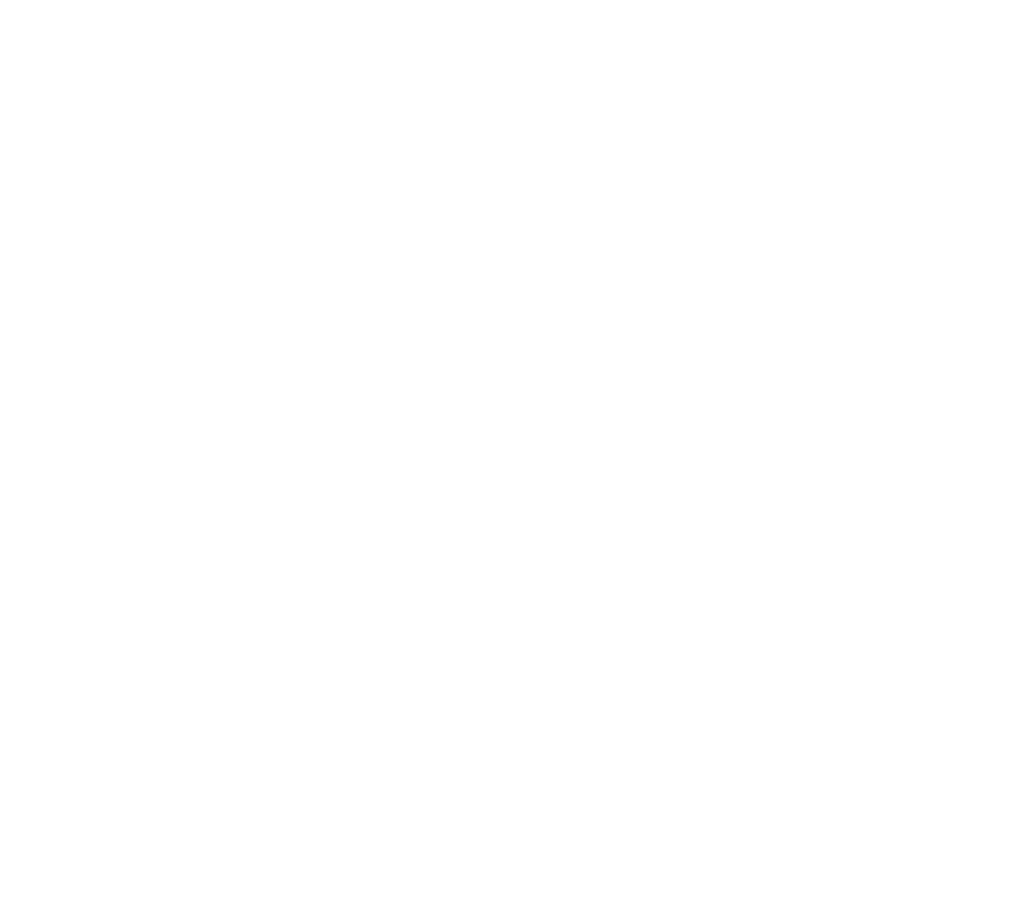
# Model space of a CAD drawing. Header units: millimetres. Extents: x 1527433 to 14789979, y -245576 to 11310.
# Tile 5 of 135: x 1802498 to 1815759, y -230309 to -218409. Entities that reach past the tile are written whole.
import ezdxf

# ---------------------------------------------------------------- set-up
doc = ezdxf.new("R2010")
doc.units = ezdxf.units.MM
doc.styles.get("Standard").update_dxf_attribs({"font": 'isocpeur.ttf', "height": 250})
doc.styles.add('V@ler@Live', font='isocpeui.ttf')

msp = doc.modelspace()

# ---------------------------------------------------------------- texts
at = {"lineweight": 30, "attachment_point": 1}
for s, insert, char_height, width in [('\\pi7506.4944;{\\H1.125x;\\LПримемония\\P\\pi0;}\\P1.^IПроФнастил толц, 0,50мм. с высотой волны 35мм,, с полимерным покрытием коричневый цвето; крепить к холодногнутому профилю соморезоми с мягкими прокладками.\\P\\P2,^IДанный лист см. совместно с АС-4.', (1763740.315, -218409.221), 240, 16815.35122), ('{\\H1.125x;                        \\L Примемония\\P}\\P\\pi-1200,l1600,t1600;1.^IФундаменты выполнять из монолитного ветона В7.5\\P2.^IПод Фундаментами предусмотреть гровийную подготовку толщиной 100мм. пропитанную битумом до насыщения.\\P3.^IБоковые поверхности Фундаментов соприкасающиеся с грунтом овмазать горямим битумом за 2 раза.\\P\\pi0,l0,tz;       Поз. 1, 2 и расход ветона на устройство Фундаментов уцтены в спецификации на листе АС-6.', (1763418.047, -221627.161), 400, 16401.13813)]:
    msp.add_mtext(s, dxfattribs=dict(at, insert=insert, char_height=char_height, width=width))
at = {"color": 0, "lineweight": 5, "char_height": 200, "attachment_point": 5, "style": 'V@ler@Live'}
for s, insert, width in [("\\pi200;Xo'jaqulov K.J.", (1785842.418, -226700.003), 2299.9977), ('\\pi200;LBM.', (1783841.219, -226700.003), 1702.40083), ('\\pi200;LBA.', (1783841.219, -227200.002), 1702.40083), ('\\pi200;Chizdi', (1783841.219, -227700.002), 1702.40083)]:
    msp.add_mtext(s, dxfattribs=dict(at, insert=insert, width=width))

doc.saveas('drawing.dxf')
